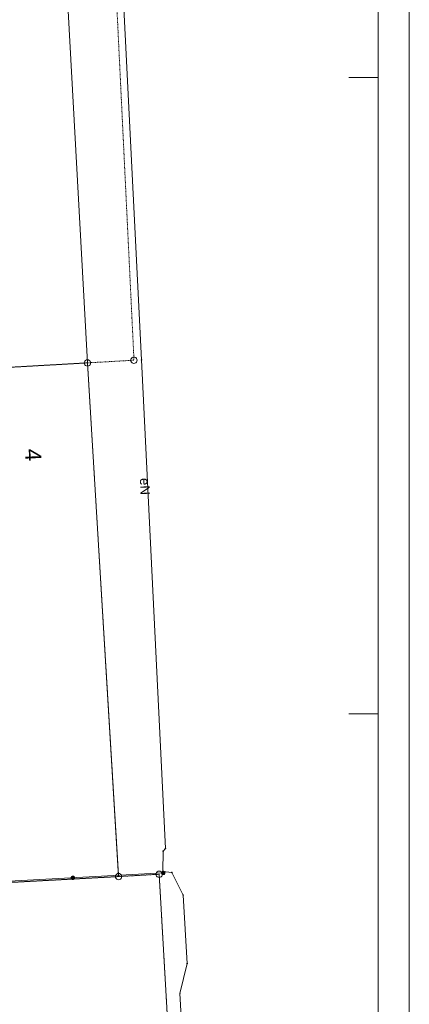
# Paper-space layout 'A-01 PLAN SYTUACYJNY' of a CAD drawing. Header units: millimetres. Extents: x 0 to 900, y 0 to 750.
# Tile 78 of 105: x 839 to 900, y 347 to 502. Entities that reach past the tile are written whole.
import ezdxf
from ezdxf.xclip import XClip

# ---------------------------------------------------------------- set-up
doc = ezdxf.new("R2010")
doc.units = ezdxf.units.MM
doc.header["$MEASUREMENT"] = 0
doc.header["$XCLIPFRAME"] = 0
doc.linetypes.add('PRZER1-1', pattern=[1, 0.5, -0.5])
doc.layers.add('A_Arkusz_Nr_pióra__1', color=7, linetype='Continuous', lineweight=20)
doc.layers.add('A_mapa_Nr_pióra__2', color=8, linetype='Continuous', lineweight=13)
doc.layers.add('A_podrys', color=7, linetype='Continuous')
doc.styles.add('STYL_AUTOMATYCZNY_1', font='arial.ttf')

# ---------------------------------------------------------------- blocks, each defined once
blk = doc.blocks.new('Rysunek_3_3', base_point=(-1239.76, 488.38))
at = {"layer": 'A_mapa_Nr_pióra__2', "linetype": 'Continuous', "lineweight": 13}
for points in [[(847.23, 366.46), (847.32, 366.48), (847.4, 366.52), (847.47, 366.57), (847.53, 366.65), (847.56, 366.74), (847.56, 366.83), (847.55, 366.92), (847.51, 367), (847.45, 367.07), (847.37, 367.12), (847.29, 367.15), (847.19, 367.16), (847.1, 367.14), (847.02, 367.1), (846.95, 367.04), (846.9, 366.97), (846.87, 366.88), (846.86, 366.79), (846.88, 366.7), (846.92, 366.62), (846.98, 366.55), (847.05, 366.5), (847.14, 366.47)], [(847.23, 366.46), (847.32, 366.48), (847.4, 366.52), (847.47, 366.57), (847.53, 366.65), (847.56, 366.74), (847.56, 366.83), (847.55, 366.92), (847.51, 367), (847.45, 367.07), (847.37, 367.12), (847.29, 367.15), (847.19, 367.16), (847.1, 367.14), (847.02, 367.1), (846.95, 367.04), (846.9, 366.97), (846.87, 366.88), (846.86, 366.79), (846.88, 366.7), (846.92, 366.62), (846.98, 366.55), (847.05, 366.5), (847.14, 366.47)], [(861.42, 367.23), (861.51, 367.24), (861.59, 367.28), (861.66, 367.34), (861.71, 367.42), (861.74, 367.5), (861.75, 367.59), (861.73, 367.68), (861.69, 367.77), (861.63, 367.84), (861.56, 367.89), (861.47, 367.92), (861.38, 367.92), (861.29, 367.91), (861.21, 367.87), (861.14, 367.81), (861.09, 367.73), (861.05, 367.65), (861.05, 367.56), (861.06, 367.47), (861.1, 367.38), (861.16, 367.31), (861.24, 367.26), (861.33, 367.23)]]:
    blk.add_hatch(color=8, dxfattribs=at).paths.add_polyline_path(points)
at = {"layer": 'A_mapa_Nr_pióra__2', "color": 8, "linetype": 'Continuous', "lineweight": 13, "ltscale": 0.2, "flags": 128}
for points in [[(869.39, 248.03), (867.43, 289.07), (864.02, 348.66), (865.15, 353.33), (864.53, 364.11), (862.73, 367.64), (861.33, 367.78), (861.37, 371), (861.75, 371.42), (858, 448.19), (853.46, 537.96), (852.39, 539.39), (842.1, 550.28), (831.14, 549.59), (792.89, 549.67), (786.29, 549.73), (768.53, 543.89), (755.95, 532.17), (751.12, 521.7), (751.36, 521.56), (752.24, 521.19)], [(895.1, 492.58), (890.5, 492.58)], [(895.1, 392.58), (890.5, 392.58)], [(861.4, 367.58), (743.16, 361.18)]]:
    blk.add_lwpolyline(points, dxfattribs=at)
at = {"layer": 'A_mapa_Nr_pióra__2', "color": 8, "linetype": 'PRZER1-1', "lineweight": 13, "ltscale": 0.2, "flags": 128}
for points in [[(849.5, 447.72), (856.8, 448.14), (853.02, 526.26), (845.06, 528.78), (792.28, 545.46), (786.3, 548.32), (769.68, 543.04), (756.76, 531.28), (749.98, 515.2), (747.55, 502.48), (747.32, 501.28), (794.54, 503.88), (796.09, 475.48), (797.76, 444.78)], [(802.07, 364.17), (854.39, 367.01), (849.5, 447.72), (797.76, 444.78)], [(805.29, 307.13), (806.49, 285.89), (865.25, 288.93), (864.03, 310.17), (860.75, 367.37), (854.39, 367.01), (802.07, 364.17)]]:
    blk.add_lwpolyline(points, close=True, dxfattribs=at)
at = {"layer": 'A_mapa_Nr_pióra__2', "color": 8, "linetype": 'Continuous', "lineweight": 13, "ltscale": 0.2, "flags": 128}
for points in [[(849.5, 447.72), (797.76, 444.78), (792.28, 545.46), (845.06, 528.78)], [(854.39, 367.01), (802.07, 364.17), (797.76, 444.78), (849.5, 447.72)], [(849.5, 448.22), (849.65, 448.19), (849.79, 448.12), (849.9, 448.01), (849.97, 447.87), (850, 447.72), (849.97, 447.56), (849.9, 447.42), (849.79, 447.31), (849.65, 447.24), (849.5, 447.22), (849.34, 447.24), (849.2, 447.31), (849.09, 447.42), (849.02, 447.56), (849, 447.72), (849.02, 447.87), (849.09, 448.01), (849.2, 448.12), (849.34, 448.19)], [(856.8, 448.64), (856.95, 448.61), (857.09, 448.54), (857.2, 448.43), (857.27, 448.29), (857.3, 448.14), (857.27, 447.98), (857.2, 447.84), (857.09, 447.73), (856.95, 447.66), (856.8, 447.64), (856.64, 447.66), (856.5, 447.73), (856.39, 447.84), (856.32, 447.98), (856.3, 448.14), (856.32, 448.29), (856.39, 448.43), (856.5, 448.54), (856.64, 448.61)], [(857.95, 448.18), (857.95, 448.21), (857.98, 448.24), (858.01, 448.24), (858.04, 448.21), (858.04, 448.18), (858.01, 448.15), (857.98, 448.15)], [(861.71, 371.4), (861.71, 371.43), (861.73, 371.46), (861.77, 371.46), (861.8, 371.43), (861.8, 371.4), (861.77, 371.37), (861.73, 371.37)], [(861.33, 370.98), (861.33, 371.01), (861.35, 371.04), (861.39, 371.04), (861.42, 371.01), (861.42, 370.98), (861.39, 370.95), (861.35, 370.95)], [(865.25, 288.93), (806.49, 285.89), (804.28, 324.99), (802.07, 364.17), (854.39, 367.01), (860.75, 367.37)], [(854.39, 367.51), (854.54, 367.48), (854.68, 367.41), (854.79, 367.3), (854.86, 367.16), (854.89, 367.01), (854.86, 366.85), (854.79, 366.72), (854.68, 366.6), (854.54, 366.53), (854.39, 366.51), (854.23, 366.53), (854.09, 366.6), (853.98, 366.72), (853.91, 366.85), (853.89, 367.01), (853.91, 367.16), (853.98, 367.3), (854.09, 367.41), (854.23, 367.48)], [(860.75, 367.87), (860.9, 367.85), (861.04, 367.77), (861.15, 367.66), (861.22, 367.52), (861.25, 367.37), (861.22, 367.22), (861.15, 367.08), (861.04, 366.97), (860.9, 366.89), (860.75, 366.87), (860.59, 366.89), (860.45, 366.97), (860.34, 367.08), (860.27, 367.22), (860.25, 367.37), (860.27, 367.52), (860.34, 367.66), (860.45, 367.77), (860.59, 367.85)], [(861.28, 367.76), (861.28, 367.8), (861.31, 367.82), (861.34, 367.82), (861.37, 367.8), (861.37, 367.76), (861.34, 367.73), (861.31, 367.73)], [(861.35, 367.56), (861.35, 367.59), (861.38, 367.62), (861.41, 367.62), (861.44, 367.59), (861.44, 367.56), (861.41, 367.53), (861.38, 367.53)], [(862.69, 367.62), (862.69, 367.65), (862.71, 367.68), (862.75, 367.68), (862.78, 367.65), (862.78, 367.62), (862.75, 367.59), (862.71, 367.59)], [(864.49, 364.1), (864.49, 364.13), (864.52, 364.16), (864.55, 364.16), (864.58, 364.13), (864.58, 364.1), (864.55, 364.07), (864.52, 364.07)], [(865.11, 353.32), (865.11, 353.35), (865.14, 353.38), (865.17, 353.38), (865.2, 353.35), (865.2, 353.32), (865.17, 353.29), (865.14, 353.29)], [(863.97, 348.65), (863.97, 348.68), (864, 348.71), (864.03, 348.71), (864.06, 348.68), (864.06, 348.65), (864.03, 348.62), (864, 348.62)]]:
    blk.add_lwpolyline(points, close=True, dxfattribs=at)
at = {"layer": 'A_mapa_Nr_pióra__2', "color": 8, "linetype": 'Continuous', "lineweight": 13, "attachment_point": 7, "style": 'STYL_AUTOMATYCZNY_1'}
for s, insert, char_height, rotation in [('\\A1;{\\pql;\\fArial|b0|i0|c238|p0;\\W1.000000;4}', (839.71, 434.18), 2.5, 272.4455), ('\\A1;{\\pql;\\fArial|b0|i0|c238|p0;\\W1.000000;eN}', (857.7, 429.61), 1.5, 272.3547)]:
    blk.add_mtext(s, dxfattribs=dict(at, insert=insert, char_height=char_height, rotation=rotation))

psp = doc.layouts.new('A-01 PLAN SYTUACYJNY')

# ---------------------------------------------------------------- linework, layer by layer
at = {"layer": 'A_Arkusz_Nr_pióra__1', "color": 7, "linetype": 'Continuous', "lineweight": 20}
psp.add_line((895.1, 745.1), (895.1, 4.9), dxfattribs=at)
at = {"layer": 'A_Arkusz_Nr_pióra__1', "color": 7, "linetype": 'Continuous', "lineweight": 20, "flags": 128}
psp.add_lwpolyline([(0, 750), (900, 750), (900, 0), (0, 0)], close=True, dxfattribs=at)

# ---------------------------------------------------------------- block references
at = {"layer": 'A_podrys', "color": 37, "linetype": 'Continuous', "lineweight": 5, "true_color": 0x656532}
ref = psp.add_blockref('Rysunek_3_3', (-1239.76, 488.38), dxfattribs=at)
XClip(ref).set_block_clipping_path([(29.90003743, 157.4723136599), (895.1, 745.1)])

doc.saveas('drawing.dxf')
